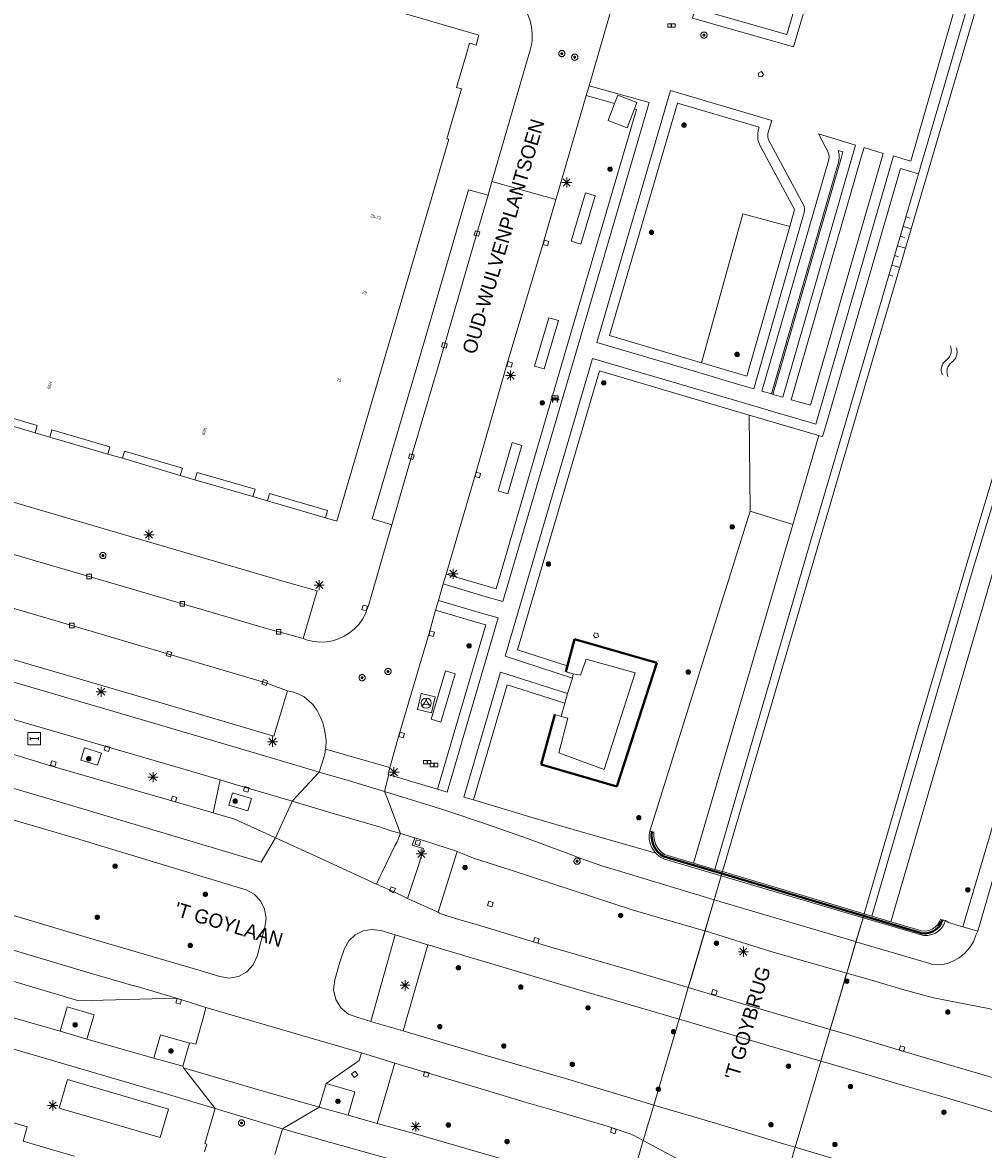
# Model space of a CAD drawing. Header units: metres. Extents: x 135779 to 137489, y 452643 to 455118.
# Tile 71 of 256: x 136767 to 136863, y 453081 to 453193. Entities that reach past the tile are written whole.
import ezdxf
from ezdxf.enums import TextEntityAlignment as Align

# ---------------------------------------------------------------- set-up
doc = ezdxf.new("R2010")
doc.units = ezdxf.units.M
doc.linetypes.add('DGN_Style_4', pattern=[89.853097, 44.898487, -22.449243, 0.056123, -22.449243])
for name, color, linetype, lineweight in [('KTop_BTD_Groenvoorziening', 62, 'Continuous', 13), ('KTop_BTD_Groenvoorziening_gras- en kruidachtigen', 62, 'Continuous', 13), ('KTop_KST_KAST', 40, 'Continuous', 13), ('KTop_NAR_Huisnummer (t)', 7, 'Continuous', 13), ('KTop_NAR_Huisnummer tijdelijk (t)', 7, 'Continuous', 13), ('KTop_OBD_Brug_dek', 11, 'Continuous', 13), ('KTop_ORL_Kunstwerk (t)', 7, 'Continuous', 13), ('KTop_ORL_Weg_Straatnaam (t)', 7, 'Continuous', 13), ('KTop_OTD_Open verharding', 15, 'Continuous', 13), ('KTop_PAL_Lichtmast', 40, 'Continuous', 13), ('KTop_PND_Grondvlaksituatie van BAG-pand [tachy]', 1, 'Continuous', 13), ('KTop_PUT_Brandkraan of -put', 1, 'Continuous', 13), ('KTop_PUT_Inspectie- of rioolput', 15, 'Continuous', 13), ('KTop_PUT_Kolk', 15, 'Continuous', 13), ('KTop_SHD_Hek (l)', 15, 'DGN_Style_4', 40), ('KTop_SHD_Kademuur', 16, 'Continuous', 13), ('KTop_SHD_Muur', 15, 'Continuous', 13), ('KTop_STM_Abri', 40, 'Continuous', 13), ('KTop_STM_Bank', 40, 'Continuous', 13), ('KTop_STM_Reclamezuil', 40, 'Continuous', 13), ('KTop_SYM_Taludsymbool', 7, 'Continuous', 13), ('KTop_SYM_Water', 150, 'Continuous', 0), ('KTop_VGO_Boom', 92, 'Continuous', 13), ('KTop_WGD_Fietspad', 40, 'Continuous', 13), ('KTop_WGD_Rijbaan_Lokale weg', 251, 'Continuous', 13), ('KTop_WGD_Rijbaan_Lokale weg_verkeersdrempel', 40, 'Continuous', 13), ('KTop_WGD_Voetpad', 251, 'Continuous', 13), ('KTop_WGD_Voetpad_bushalte', 251, 'Continuous', 13), ('KTop_WTD_Waterloop', 150, 'Continuous', 13)]:
    doc.layers.add(name, color=color, linetype=linetype, lineweight=lineweight)
doc.styles.add('Style-ROVU', font='ROVU.shx')
doc.styles.add('Style-ROVUCURSIEF', font='ROVUCURSIEF.shx')

# ---------------------------------------------------------------- blocks, each defined once
blk = doc.blocks.new('KST_KAST')
at = {"layer": 'KTop_KST_KAST', "flags": 128}
blk.add_lwpolyline([(-0.37, 0.17), (0.37, 0.17), (0.37, -0.17), (-0.37, -0.17), (-0.37, 0.17)], close=True, dxfattribs=at)
blk.add_lwpolyline([(0.05, 0.15), (-0.05, 0), (0.05, 0), (-0.05, -0.15)], dxfattribs=at)
blk = doc.blocks.new('PAL_Lichtmast')
at = {"layer": 'KTop_PAL_Lichtmast'}
for p, q in [((-0.35, -0.35), (0.35, 0.35)), ((0.35, -0.35), (-0.35, 0.35)), ((0, -0.5), (0, 0.5)), ((-0.5, 0), (0.5, 0))]:
    blk.add_line(p, q, dxfattribs=at)
blk = doc.blocks.new('PUT_Kolk')
at = {"layer": 'KTop_PUT_Kolk', "flags": 128}
blk.add_lwpolyline([(0.22, -0.23), (0.22, 0.22), (-0.23, 0.22), (-0.23, -0.23), (0.22, -0.23)], dxfattribs=at)
blk = doc.blocks.new('PUT_Brandkraan_of_-put')
at = {"layer": 'KTop_PUT_Brandkraan of -put'}
for p, q in [((-0.25, 0.03), (0, 0.25)), ((-0.16, -0.25), (-0.25, 0.03)), ((0, 0.25), (0.25, 0.03)), ((0.25, 0.03), (0.16, -0.25)), ((0.16, -0.25), (-0.16, -0.25))]:
    blk.add_line(p, q, dxfattribs=at)
blk = doc.blocks.new('PUT_Inspectie-_of_rioolput')
at = {"layer": 'KTop_PUT_Inspectie- of rioolput', "flags": 128}
for points in [[(0.31, 0), (0.31, 0.03), (0.3, 0.06), (0.29, 0.1), (0.28, 0.13), (0.27, 0.15), (0.25, 0.18), (0.23, 0.21), (0.21, 0.23), (0.18, 0.25), (0.15, 0.27), (0.13, 0.28), (0.1, 0.29), (0.06, 0.3), (0.03, 0.31), (0, 0.31), (-0.03, 0.31), (-0.06, 0.3), (-0.1, 0.29), (-0.13, 0.28), (-0.16, 0.27), (-0.18, 0.25), (-0.21, 0.23), (-0.23, 0.21), (-0.25, 0.18), (-0.27, 0.15), (-0.28, 0.13), (-0.29, 0.1), (-0.3, 0.06), (-0.31, 0.03), (-0.31, 0), (-0.31, -0.03), (-0.3, -0.06), (-0.29, -0.1), (-0.28, -0.13), (-0.27, -0.16), (-0.25, -0.18), (-0.23, -0.21), (-0.21, -0.23), (-0.18, -0.25), (-0.15, -0.27), (-0.13, -0.28), (-0.1, -0.29), (-0.06, -0.3), (-0.03, -0.31), (0, -0.31), (0.03, -0.31), (0.06, -0.3), (0.1, -0.29), (0.13, -0.28), (0.15, -0.27), (0.18, -0.25), (0.21, -0.23), (0.23, -0.21), (0.25, -0.18), (0.27, -0.15), (0.28, -0.13), (0.29, -0.1), (0.3, -0.06), (0.31, -0.03), (0.31, 0)], [(0.1, 0), (0.09, 0.01), (0.09, 0.02), (0.09, 0.03), (0.09, 0.04), (0.08, 0.05), (0.08, 0.06), (0.07, 0.06), (0.06, 0.07), (0.06, 0.08), (0.05, 0.08), (0.04, 0.09), (0.03, 0.09), (0.02, 0.09), (0.01, 0.09), (0, 0.09), (-0.01, 0.09), (-0.02, 0.09), (-0.03, 0.09), (-0.04, 0.09), (-0.05, 0.08), (-0.06, 0.08), (-0.06, 0.07), (-0.07, 0.06), (-0.08, 0.06), (-0.08, 0.05), (-0.09, 0.04), (-0.09, 0.03), (-0.09, 0.02), (-0.09, 0.01), (-0.09, 0), (-0.09, -0.01), (-0.09, -0.02), (-0.09, -0.03), (-0.09, -0.04), (-0.08, -0.05), (-0.08, -0.06), (-0.07, -0.06), (-0.06, -0.07), (-0.06, -0.08), (-0.05, -0.08), (-0.04, -0.09), (-0.03, -0.09), (-0.02, -0.09), (-0.01, -0.09), (0, -0.09), (0.01, -0.09), (0.02, -0.09), (0.03, -0.09), (0.04, -0.09), (0.05, -0.08), (0.06, -0.08), (0.06, -0.07), (0.07, -0.06), (0.08, -0.06), (0.08, -0.05), (0.09, -0.04), (0.09, -0.03), (0.09, -0.02), (0.09, -0.01), (0.1, 0)], [(0.04, 0), (0.03, 0), (0.03, 0.01), (0.03, 0.01), (0.03, 0.01), (0.03, 0.02), (0.03, 0.02), (0.03, 0.02), (0.02, 0.03), (0.02, 0.03), (0.02, 0.03), (0.01, 0.03), (0.01, 0.03), (0.01, 0.03), (0, 0.03), (0, 0.03), (0, 0.03), (-0.01, 0.03), (-0.01, 0.03), (-0.01, 0.03), (-0.02, 0.03), (-0.02, 0.03), (-0.02, 0.03), (-0.03, 0.02), (-0.03, 0.02), (-0.03, 0.02), (-0.03, 0.01), (-0.03, 0.01), (-0.03, 0.01), (-0.03, 0), (-0.03, 0), (-0.03, 0), (-0.03, -0.01), (-0.03, -0.01), (-0.03, -0.01), (-0.03, -0.02), (-0.03, -0.02), (-0.03, -0.02), (-0.02, -0.03), (-0.02, -0.03), (-0.02, -0.03), (-0.01, -0.03), (-0.01, -0.03), (-0.01, -0.03), (0, -0.03), (0, -0.03), (0, -0.03), (0.01, -0.03), (0.01, -0.03), (0.01, -0.03), (0.02, -0.03), (0.02, -0.03), (0.02, -0.03), (0.03, -0.02), (0.03, -0.02), (0.03, -0.02), (0.03, -0.01), (0.03, -0.01), (0.03, -0.01), (0.03, 0), (0.04, 0)], [(0.01, 0.02), (0.01, 0.02), (0.01, 0.02), (0, 0.02), (0, 0.02), (0, 0.02), (0, 0.02), (-0.01, 0.02), (-0.01, 0.02), (-0.01, 0.02), (-0.01, 0.02), (-0.01, 0.02), (-0.02, 0.02), (-0.02, 0.01), (-0.02, 0.01), (-0.02, 0.01), (-0.02, 0.01), (-0.02, 0.01), (-0.02, 0), (-0.02, 0), (-0.02, 0), (-0.02, 0), (-0.02, -0.01), (-0.02, -0.01), (-0.02, -0.01), (-0.02, -0.01), (-0.02, -0.01), (-0.02, -0.02), (-0.01, -0.02), (-0.01, -0.02), (-0.01, -0.02), (-0.01, -0.02), (-0.01, -0.02), (0, -0.02), (0, -0.02), (0, -0.02), (0, -0.02), (0.01, -0.02), (0.01, -0.02), (0.01, -0.02), (0.01, -0.02), (0.01, -0.02), (0.02, -0.02), (0.02, -0.01), (0.02, -0.01), (0.02, -0.01), (0.02, -0.01), (0.02, -0.01), (0.02, 0), (0.02, 0), (0.02, 0), (0.02, 0), (0.02, 0.01), (0.02, 0.01), (0.02, 0.01), (0.02, 0.01), (0.02, 0.01), (0.02, 0.02), (0.01, 0.02), (0.01, 0.02), (0.01, 0.02)]]:
    blk.add_lwpolyline(points, dxfattribs=at)
blk = doc.blocks.new('STM_Abri')
at = {"layer": 'KTop_STM_Abri', "flags": 128}
for points in [[(0.625, -0.625), (0.625, 0.625), (-0.625, 0.625), (-0.625, -0.625), (0.625, -0.625)], [(-0.4165, -0.1565), (-0.4165, 0.1565)], [(-0.4165, 0), (0.4165, 0)], [(0.4165, -0.1565), (0.4165, 0.1565)]]:
    blk.add_lwpolyline(points, dxfattribs=at)
blk = doc.blocks.new('STM_Reclamezuil')
at = {"layer": 'KTop_STM_Reclamezuil'}
blk.add_circle((0, 0), 0.5, dxfattribs=at)
for centre, radius, start, end in [((-0.98, 0.57), 0.984, 303.8961, 356.038), ((0.98, 0.57), 0.982, 183.9307, 236.2452), ((0, -1.15), 0.999, 64.2764, 115.7204)]:
    blk.add_arc(centre, radius, start, end, dxfattribs=at)
blk = doc.blocks.new('STM_Bank')
at = {"layer": 'KTop_STM_Bank'}
for p, q in [((-0.42, -0.09), (-0.3, 0.02)), ((-0.3, 0.31), (0.3, 0.31)), ((-0.3, 0.14), (-0.3, 0.31)), ((-0.2, 0.14), (-0.3, 0.14)), ((-0.3, 0.02), (-0.2, 0.02)), ((-0.2, 0.02), (-0.2, 0.14)), ((0.16, 0.14), (-0.15, 0.14)), ((-0.15, 0.14), (-0.15, 0.02)), ((-0.15, 0.02), (0.16, 0.02)), ((0.16, 0.02), (0.16, 0.14)), ((0.3, 0.14), (0.2, 0.14)), ((0.2, 0.14), (0.2, 0.02)), ((0.2, 0.02), (0.3, 0.02)), ((0.3, 0.31), (0.3, 0.14)), ((0.3, 0.02), (0.42, -0.09)), ((-0.26, -0.09), (-0.42, -0.09)), ((-0.26, -0.31), (-0.26, -0.09)), ((-0.21, -0.31), (-0.26, -0.31)), ((0.22, -0.09), (-0.21, -0.09)), ((-0.21, -0.09), (-0.21, -0.31)), ((0.22, -0.31), (0.22, -0.09)), ((0.26, -0.31), (0.22, -0.31)), ((0.42, -0.09), (0.26, -0.09)), ((0.26, -0.09), (0.26, -0.31))]:
    blk.add_line(p, q, dxfattribs=at)
blk = doc.blocks.new('VGO_Boom')
at = {"layer": 'KTop_VGO_Boom', "flags": 128}
for points in [[(0.21, 0), (0.21, 0.02), (0.21, 0.04), (0.2, 0.07), (0.2, 0.09), (0.19, 0.11), (0.17, 0.13), (0.16, 0.14), (0.14, 0.16), (0.13, 0.17), (0.11, 0.19), (0.09, 0.2), (0.07, 0.2), (0.04, 0.21), (0.02, 0.21), (0, 0.21), (-0.02, 0.21), (-0.05, 0.21), (-0.07, 0.2), (-0.09, 0.2), (-0.11, 0.19), (-0.13, 0.17), (-0.14, 0.16), (-0.16, 0.14), (-0.17, 0.13), (-0.19, 0.11), (-0.2, 0.09), (-0.2, 0.07), (-0.21, 0.04), (-0.21, 0.02), (-0.22, 0), (-0.21, -0.02), (-0.21, -0.05), (-0.2, -0.07), (-0.2, -0.09), (-0.19, -0.11), (-0.17, -0.13), (-0.16, -0.14), (-0.14, -0.16), (-0.13, -0.17), (-0.11, -0.19), (-0.09, -0.2), (-0.07, -0.2), (-0.05, -0.21), (-0.02, -0.21), (0, -0.22), (0.02, -0.21), (0.04, -0.21), (0.07, -0.2), (0.09, -0.2), (0.11, -0.19), (0.13, -0.17), (0.14, -0.16), (0.16, -0.14), (0.17, -0.13), (0.19, -0.11), (0.2, -0.09), (0.2, -0.07), (0.21, -0.05), (0.21, -0.02), (0.21, 0)], [(0.15, 0), (0.15, 0.02), (0.15, 0.03), (0.15, 0.05), (0.14, 0.06), (0.13, 0.08), (0.13, 0.09), (0.12, 0.1), (0.1, 0.12), (0.09, 0.13), (0.08, 0.13), (0.06, 0.14), (0.05, 0.15), (0.03, 0.15), (0.02, 0.15), (0, 0.15), (-0.02, 0.15), (-0.03, 0.15), (-0.05, 0.15), (-0.06, 0.14), (-0.08, 0.13), (-0.09, 0.13), (-0.1, 0.12), (-0.12, 0.1), (-0.13, 0.09), (-0.13, 0.08), (-0.14, 0.06), (-0.15, 0.05), (-0.15, 0.03), (-0.15, 0.02), (-0.16, 0), (-0.15, -0.02), (-0.15, -0.03), (-0.15, -0.05), (-0.14, -0.06), (-0.13, -0.08), (-0.13, -0.09), (-0.12, -0.1), (-0.1, -0.12), (-0.09, -0.13), (-0.08, -0.13), (-0.06, -0.14), (-0.05, -0.15), (-0.03, -0.15), (-0.02, -0.15), (0, -0.16), (0.02, -0.15), (0.03, -0.15), (0.05, -0.15), (0.06, -0.14), (0.08, -0.13), (0.09, -0.13), (0.1, -0.12), (0.12, -0.1), (0.13, -0.09), (0.13, -0.08), (0.14, -0.06), (0.15, -0.05), (0.15, -0.03), (0.15, -0.02), (0.15, 0)], [(0.1, 0), (0.09, 0.01), (0.09, 0.02), (0.09, 0.03), (0.09, 0.04), (0.08, 0.05), (0.08, 0.06), (0.07, 0.06), (0.06, 0.07), (0.06, 0.08), (0.05, 0.08), (0.04, 0.09), (0.03, 0.09), (0.02, 0.09), (0.01, 0.09), (0, 0.09), (-0.01, 0.09), (-0.02, 0.09), (-0.03, 0.09), (-0.04, 0.09), (-0.05, 0.08), (-0.06, 0.08), (-0.06, 0.07), (-0.07, 0.06), (-0.08, 0.06), (-0.08, 0.05), (-0.09, 0.04), (-0.09, 0.03), (-0.09, 0.02), (-0.09, 0.01), (-0.1, 0), (-0.09, -0.01), (-0.09, -0.02), (-0.09, -0.03), (-0.09, -0.04), (-0.08, -0.05), (-0.08, -0.06), (-0.07, -0.06), (-0.06, -0.07), (-0.06, -0.08), (-0.05, -0.08), (-0.04, -0.09), (-0.03, -0.09), (-0.02, -0.09), (-0.01, -0.09), (0, -0.1), (0.01, -0.09), (0.02, -0.09), (0.03, -0.09), (0.04, -0.09), (0.05, -0.08), (0.06, -0.08), (0.06, -0.07), (0.07, -0.06), (0.08, -0.06), (0.08, -0.05), (0.09, -0.04), (0.09, -0.03), (0.09, -0.02), (0.09, -0.01), (0.1, 0)], [(0.04, 0), (0.03, 0), (0.03, 0.01), (0.03, 0.01), (0.03, 0.01), (0.03, 0.02), (0.03, 0.02), (0.03, 0.02), (0.02, 0.03), (0.02, 0.03), (0.02, 0.03), (0.01, 0.03), (0.01, 0.03), (0.01, 0.03), (0, 0.03), (0, 0.03), (0, 0.03), (-0.01, 0.03), (-0.01, 0.03), (-0.01, 0.03), (-0.02, 0.03), (-0.02, 0.03), (-0.02, 0.03), (-0.03, 0.02), (-0.03, 0.02), (-0.03, 0.02), (-0.03, 0.01), (-0.03, 0.01), (-0.03, 0.01), (-0.04, 0), (-0.04, 0), (-0.04, 0), (-0.03, -0.01), (-0.03, -0.01), (-0.03, -0.01), (-0.03, -0.02), (-0.03, -0.02), (-0.03, -0.02), (-0.02, -0.03), (-0.02, -0.03), (-0.02, -0.03), (-0.01, -0.03), (-0.01, -0.03), (-0.01, -0.03), (0, -0.04), (0, -0.04), (0, -0.04), (0.01, -0.03), (0.01, -0.03), (0.01, -0.03), (0.02, -0.03), (0.02, -0.03), (0.02, -0.03), (0.03, -0.02), (0.03, -0.02), (0.03, -0.02), (0.03, -0.01), (0.03, -0.01), (0.03, -0.01), (0.03, 0), (0.04, 0)]]:
    blk.add_lwpolyline(points, dxfattribs=at)
blk = doc.blocks.new('SYM_Water')
at = {"layer": 'KTop_SYM_Water', "flags": 128}
for points in [[(-1.5, 0.28), (-1.39, 0.36), (-1.28, 0.42), (-1.16, 0.47), (-1.03, 0.5), (-0.91, 0.53), (-0.78, 0.54), (-0.65, 0.53), (-0.52, 0.52), (-0.39, 0.48), (-0.27, 0.44), (-0.15, 0.38), (-0.04, 0.32), (-0.01, 0.29)], [(-0.01, 0.29), (0.09, 0.22), (0.19, 0.16), (0.31, 0.11), (0.42, 0.07), (0.54, 0.05), (0.66, 0.03), (0.79, 0.03), (0.91, 0.05), (1.03, 0.07), (1.15, 0.11), (1.26, 0.16), (1.37, 0.22), (1.47, 0.29), (1.49, 0.32)], [(-1.49, -0.32), (-1.39, -0.24), (-1.27, -0.18), (-1.15, -0.13), (-1.03, -0.1), (-0.9, -0.07), (-0.77, -0.06), (-0.64, -0.07), (-0.51, -0.09), (-0.39, -0.12), (-0.26, -0.16), (-0.15, -0.22), (-0.04, -0.28), (-0.01, -0.31)], [(-0.01, -0.31), (0.09, -0.38), (0.2, -0.44), (0.31, -0.49), (0.43, -0.53), (0.55, -0.55), (0.67, -0.57), (0.79, -0.57), (0.92, -0.55), (1.04, -0.53), (1.15, -0.49), (1.27, -0.44), (1.37, -0.38), (1.47, -0.31), (1.5, -0.28)]]:
    blk.add_lwpolyline(points, dxfattribs=at)

msp = doc.modelspace()

# ---------------------------------------------------------------- linework, layer by layer
at = {"layer": 'KTop_BTD_Groenvoorziening', "flags": 128}
for points in [[(136849.72, 453213.92), (136846.07, 453201.33), (136843.19, 453191.57), (136835.07, 453193.87), (136837.98, 453203.74), (136845.82, 453230.66), (136852.48, 453253.39)], [(136856.26, 453177.76), (136861.86, 453196.86), (136862.14, 453197.82)], [(136823.31, 453185.52), (136826.12, 453184.74)], [(136834.75, 453159.02), (136825.61, 453161.72), (136832.36, 453184.76), (136840.47, 453182.39), (136840.37, 453182.07), (136840.31, 453181.72), (136840.31, 453181.42), (136840.34, 453181.16), (136840.42, 453180.88), (136840.5, 453180.66), (136843.96, 453174.21), (136843.49, 453172.55)], [(136828.08, 453184.19), (136828.3, 453184.13), (136821.3, 453160.27), (136814.38, 453136.62), (136809.41, 453138.07)], [(136841.83, 453155.89), (136848.62, 453179.41), (136848.77, 453179.94), (136848.63, 453179.98), (136848.32, 453180.07), (136848.34, 453179.95), (136848.39, 453179.66), (136848.39, 453179.39), (136848.36, 453179.09), (136848.33, 453178.92), (136841.68, 453155.94)], [(136846.39, 453151.81), (136846.55, 453151.77), (136846.74, 453151.71), (136847.03, 453152.67), (136854.47, 453178.29), (136856.26, 453177.76)], [(136824.18, 453175.59), (136823.22, 453175.87), (136821.81, 453171.07), (136822.77, 453170.79), (136824.18, 453175.59)], [(136843.49, 453172.55), (136839.24, 453157.69), (136834.77, 453159.01), (136834.75, 453159.02)], [(136820.55, 453163.22), (136819.6, 453163.5), (136818.19, 453158.7), (136819.15, 453158.42), (136820.55, 453163.22)], [(136821.43, 453128.99), (136816.5, 453130.58), (136824.61, 453158.23), (136839.48, 453153.85)], [(136839.48, 453153.85), (136844.79, 453152.29), (136845.79, 453151.99), (136846.39, 453151.81)], [(136816.93, 453150.84), (136815.97, 453151.13), (136814.57, 453146.33), (136815.53, 453146.05), (136816.93, 453150.84)], [(136873.98, 453148.06), (136860.66, 453103.12)], [(136808.37, 453134.5), (136812.63, 453133.26), (136813.34, 453133.06), (136808.56, 453116.75)], [(136820.82, 453123.98), (136820.2, 453124.15), (136818.83, 453119.21), (136826.33, 453117.01), (136830.3, 453129.28), (136822.15, 453131.63), (136821.43, 453128.99)], [(136822, 453128.21), (136822.01, 453128.21), (136822.75, 453128.05), (136823.31, 453129.66), (136828.15, 453128.28), (136825.07, 453118.72), (136820.59, 453120.36), (136821.47, 453123.81), (136820.82, 453123.98)], [(136822, 453128.21), (136821.27, 453128.38), (136821.43, 453128.99)], [(136810.3, 453128.21), (136809.34, 453128.49), (136807.94, 453123.69), (136808.9, 453123.41), (136810.3, 453128.21)], [(136821.93, 453127.77), (136822, 453128.21)], [(136812.14, 453115.69), (136815.47, 453127.11), (136821.19, 453125.3)], [(136821.19, 453125.3), (136821.45, 453126.25)], [(136833.43, 453097.09), (136834.05, 453099.2), (136835.09, 453102.71)], [(136849.14, 453098.52), (136847.26, 453099.06), (136841.62, 453100.67), (136835.09, 453102.71), (136833.74, 453098.14)], [(136849.14, 453098.52), (136848.12, 453095.07), (136847.49, 453092.95)], [(136848.38, 453095.95), (136849.14, 453098.52), (136849.14, 453098.52)], [(136849.14, 453098.52), (136849.14, 453098.52)], [(136849.14, 453098.52), (136849.14, 453098.52)], [(136833.74, 453098.14), (136833.43, 453097.09)], [(136847.49, 453092.95), (136848.38, 453095.95)], [(136832.51, 453093.96), (136830, 453085.45)], [(136830, 453085.45), (136832.51, 453093.96)], [(136844.04, 453081.27), (136846.57, 453089.81)], [(136846.57, 453089.81), (136844.04, 453081.27)], [(136830, 453085.45), (136836.13, 453083.64), (136842.88, 453081.61), (136844.04, 453081.27)], [(136828.96, 453081.93), (136827.32, 453076.36)], [(136827.32, 453076.36), (136828.96, 453081.93)], [(136842.2, 453075.02), (136842.13, 453075.05), (136841.78, 453075.17), (136841.49, 453075.31), (136839.05, 453076.58), (136833.15, 453079.69), (136829.81, 453081.47), (136828.96, 453081.93)]]:
    msp.add_lwpolyline(points, dxfattribs=at)
at = {"layer": 'KTop_BTD_Groenvoorziening_gras- en kruidachtigen', "flags": 128}
for points in [[(136836.06, 453108.81), (136845.86, 453142.34), (136846.05, 453142.97), (136851.27, 453160.72), (136856.26, 453177.76)], [(136834.75, 453159.02), (136838.83, 453173.79), (136843.49, 453172.55)], [(136839.48, 453153.85), (136839.58, 453144.31)], [(136843.8, 453142.99), (136846.39, 453151.81)], [(136865.3, 453150.5), (136861.59, 453138.31), (136851.62, 453104.18)], [(136867.07, 453150.01), (136853.53, 453103.61)], [(136839.58, 453144.31), (136829.62, 453112.59)], [(136839.58, 453144.31), (136843.8, 453142.99)], [(136833.95, 453109.44), (136843.8, 453142.99)], [(136820.82, 453123.98), (136821.19, 453125.3)]]:
    msp.add_lwpolyline(points, dxfattribs=at)
at = {"layer": 'KTop_OBD_Brug_dek', "flags": 128}
for points in [[(136836.82, 453108.59), (136835.01, 453102.45), (136834.05, 453099.2), (136833.74, 453098.14)], [(136849.14, 453098.52), (136849.94, 453101.22), (136850.76, 453104.02)], [(136848.38, 453095.95), (136849.07, 453098.28), (136849.14, 453098.52)], [(136833.74, 453098.14), (136833.43, 453097.09)], [(136833.43, 453097.09), (136832.51, 453093.96)], [(136846.57, 453089.81), (136848.12, 453095.07), (136848.38, 453095.95)], [(136830, 453085.45), (136828.96, 453081.93)], [(136842.2, 453075.02), (136844.04, 453081.27)]]:
    msp.add_lwpolyline(points, dxfattribs=at)
at = {"layer": 'KTop_OTD_Open verharding', "flags": 128}
msp.add_lwpolyline([(136808.32, 453125.91), (136807.97, 453124.34), (136806.56, 453124.66), (136806.92, 453126.23), (136808.32, 453125.91)], dxfattribs=at)
at = {"layer": 'KTop_PND_Grondvlaksituatie van BAG-pand [tachy]', "flags": 128}
for points in [[(136797.45, 453143.66), (136798.58, 453143.33), (136809.67, 453181.19), (136809.47, 453181.24), (136810.95, 453186.19), (136810.45, 453186.33), (136811.42, 453189.64), (136811.74, 453190.72), (136812.4, 453190.51), (136812.67, 453191.51), (136812.67, 453191.51), (136785.77, 453199.38)], [(136826.12, 453184.74), (136826.43, 453185.56), (136828.33, 453184.84), (136828.08, 453184.19)], [(136828.08, 453184.19), (136827.38, 453182.33), (136825.48, 453183.05), (136826.12, 453184.74)], [(136762.91, 453153.77), (136763.12, 453154.49), (136768.86, 453152.8), (136768.66, 453152.08)], [(136768.66, 453152.08), (136770.11, 453151.66)], [(136770.11, 453151.66), (136770.32, 453152.38), (136776.07, 453150.69), (136775.86, 453149.97)], [(136775.86, 453149.97), (136777.31, 453149.56)], [(136777.31, 453149.56), (136777.51, 453150.28), (136783.26, 453148.59), (136783.05, 453147.87)], [(136783.05, 453147.87), (136784.49, 453147.44)], [(136784.49, 453147.44), (136784.71, 453148.16), (136790.46, 453146.49), (136790.25, 453145.77)], [(136790.25, 453145.77), (136791.68, 453145.34)], [(136791.68, 453145.34), (136791.89, 453146.06), (136797.66, 453144.38), (136797.45, 453143.66)], [(136772.51, 453080.37), (136767.45, 453081.87), (136767.87, 453083.3), (136757.94, 453086.23), (136757.82, 453085.8), (136757.39, 453085.93)]]:
    msp.add_lwpolyline(points, dxfattribs=at)
at = {"layer": 'KTop_SHD_Hek (l)', "flags": 128}
for points in [[(136820.2, 453124.15), (136818.83, 453119.21), (136826.33, 453117.01), (136830.3, 453129.28), (136822.15, 453131.63), (136821.27, 453128.38)], [(136829.82, 453112.55), (136829.78, 453112.12), (136829.83, 453111.69), (136829.96, 453111.27), (136830.16, 453110.89), (136830.42, 453110.55), (136830.75, 453110.26), (136831, 453110.1)], [(136831, 453110.1), (136836.76, 453108.39)], [(136836.76, 453108.39), (136850.82, 453104.21)], [(136850.82, 453104.21), (136856.13, 453102.63)], [(136858.64, 453103.79), (136858.49, 453103.44), (136858.27, 453103.12), (136857.99, 453102.86), (136857.67, 453102.65), (136857.3, 453102.53), (136856.92, 453102.47), (136856.54, 453102.5), (136856.17, 453102.61), (136856.13, 453102.63)]]:
    msp.add_lwpolyline(points, dxfattribs=at)
at = {"layer": 'KTop_SHD_Kademuur', "flags": 128}
for points in [[(136830.21, 453110.42), (136830.04, 453110.6), (136829.81, 453110.97), (136829.65, 453111.37), (136829.56, 453111.8), (136829.56, 453112.23), (136829.62, 453112.59)], [(136829.62, 453112.59), (136829.81, 453112.55), (136830.01, 453112.5), (136830.01, 453112.09), (136830.07, 453111.67), (136830.22, 453111.26), (136830.44, 453110.89), (136830.72, 453110.57), (136831.06, 453110.3), (136833.95, 453109.44)], [(136830.21, 453110.42), (136830.33, 453110.28), (136830.68, 453110.03), (136831.07, 453109.83), (136836.7, 453108.17)], [(136833.95, 453109.44), (136836.06, 453108.81)], [(136836.82, 453108.59), (136836.06, 453108.81)], [(136836.7, 453108.17), (136836.76, 453108.39), (136836.82, 453108.59)], [(136850.87, 453104.4), (136850.82, 453104.21), (136850.76, 453104.02)], [(136850.76, 453104.02), (136856.11, 453102.44), (136856.39, 453102.34), (136856.79, 453102.26), (136857.19, 453102.26), (136857.58, 453102.35), (136857.95, 453102.5), (136858.28, 453102.73), (136858.56, 453103.02), (136858.78, 453103.36), (136858.93, 453103.74)], [(136851.62, 453104.18), (136850.87, 453104.4)], [(136851.62, 453104.18), (136853.53, 453103.61)], [(136853.53, 453103.61), (136856.22, 453102.81), (136856.57, 453102.71), (136856.93, 453102.69), (136857.29, 453102.75), (136857.63, 453102.88), (136857.93, 453103.09), (136858.17, 453103.36), (136858.36, 453103.67), (136858.43, 453103.85), (136858.93, 453103.74)]]:
    msp.add_lwpolyline(points, dxfattribs=at)
at = {"layer": 'KTop_SHD_Muur', "flags": 128}
for points in [[(136836.82, 453108.59), (136836.7, 453108.17), (136850.76, 453104.02)], [(136850.76, 453104.02), (136850.82, 453104.21), (136850.87, 453104.4), (136836.82, 453108.59)]]:
    msp.add_lwpolyline(points, dxfattribs=at)
at = {"layer": 'KTop_SYM_Taludsymbool', "flags": 128}
for points in [[(136855.42, 453173.38), (136855.01, 453173.5)], [(136855.54, 453172.3), (136854.73, 453172.54)], [(136854.86, 453171.46), (136854.45, 453171.58)], [(136854.97, 453170.38), (136854.17, 453170.62)], [(136854.29, 453169.54), (136853.89, 453169.66)], [(136853.73, 453167.62), (136853.33, 453167.74)], [(136854.41, 453168.46), (136853.61, 453168.7)]]:
    msp.add_lwpolyline(points, dxfattribs=at)
at = {"layer": 'KTop_WGD_Fietspad', "flags": 128}
for points in [[(136796.82, 453118.45), (136791.95, 453119.91), (136780.51, 453123.26), (136751.51, 453131.75), (136735.77, 453136.35), (136714.82, 453142.51)], [(136750.55, 453128.35), (136754.81, 453127.08), (136760.7, 453125.37), (136765.7, 453123.91), (136771.39, 453122.24), (136777.6, 453120.43), (136782.52, 453119), (136787, 453117.68)], [(136787, 453117.68), (136788.39, 453117.27), (136793.71, 453115.7), (136794.14, 453115.57)], [(136794.14, 453115.57), (136796.82, 453118.45)], [(136803.31, 453116.53), (136803.52, 453115.97), (136804.89, 453112.36)], [(136835.99, 453105.78), (136826.07, 453108.79), (136824.94, 453109.13), (136822.87, 453109.87), (136821.33, 453110.45), (136817.11, 453112.01), (136813.22, 453113.35), (136809.58, 453114.57), (136808.22, 453115.01), (136803.31, 453116.53)], [(136806.31, 453111.94), (136804.89, 453112.36)], [(136806.31, 453111.94), (136807.38, 453111.62), (136810.44, 453110.61), (136810.49, 453110.58)], [(136862.15, 453102.67), (136865.09, 453112.82)], [(136835.09, 453102.71), (136835.05, 453102.72), (136827.95, 453104.78), (136821.8, 453106.78), (136820.39, 453107.24), (136815.77, 453108.78), (136812.12, 453109.91), (136810.49, 453110.58)], [(136850.06, 453101.64), (136849.87, 453101.7), (136835.99, 453105.78)], [(136835.09, 453102.71), (136841.62, 453100.67), (136847.26, 453099.06), (136849.14, 453098.52)], [(136862.15, 453102.67), (136861.96, 453102.29), (136861.7, 453101.63), (136861.32, 453101.02), (136860.85, 453100.49), (136860.29, 453100.05), (136859.67, 453099.71), (136859.19, 453099.51), (136858.68, 453099.38), (136858.16, 453099.34), (136857.65, 453099.39), (136857.14, 453099.53), (136850.06, 453101.64)], [(136849.14, 453098.52), (136849.14, 453098.52), (136849.14, 453098.52)], [(136878.5, 453090.86), (136876.55, 453091.44), (136874.58, 453092), (136871.93, 453092.68), (136868.49, 453093.75), (136866.25, 453094.33), (136863.03, 453095.05), (136859.43, 453095.73), (136857.62, 453096.12), (136854.7, 453096.91), (136851.84, 453097.75), (136849.14, 453098.52)], [(136771.12, 453092.76), (136766.19, 453094.2)], [(136771.12, 453092.76), (136773.78, 453091.97)], [(136780.42, 453090.11), (136773.78, 453091.97)], [(136765.17, 453091.37), (136781.87, 453086.5), (136786.5, 453085.09)], [(136780.42, 453090.11), (136783.29, 453089.29)], [(136786.5, 453085.09), (136783.37, 453089.15)], [(136796.83, 453085.25), (136793.17, 453083.09)], [(136796.83, 453085.25), (136799.7, 453084.43)], [(136802.58, 453083.63), (136799.7, 453084.43)], [(136793.17, 453083.09), (136798.08, 453081.71), (136806.69, 453079.29), (136813.36, 453077.38), (136817.76, 453076.12), (136821.37, 453075.1), (136825.45, 453073.77), (136826.46, 453073.44)], [(136802.58, 453083.63), (136806.37, 453082.58), (136814.35, 453080.28), (136821.03, 453078.46), (136822.5, 453077.94), (136825.53, 453076.94), (136827.32, 453076.36)]]:
    msp.add_lwpolyline(points, dxfattribs=at)
at = {"layer": 'KTop_WGD_Rijbaan_Lokale weg', "flags": 128}
for points in [[(136813.96, 453177.01), (136813.57, 453175.65)], [(136820.3, 453175.21), (136813.96, 453177.01)], [(136804.03, 453142.97), (136805.98, 453149.73), (136809.24, 453160.76), (136812.47, 453171.84), (136813.57, 453175.65)], [(136820.3, 453175.21), (136819.06, 453170.97), (136815.47, 453158.95), (136812.31, 453147.98), (136809.41, 453138.07)], [(136755.49, 453143.28), (136764.13, 453140.73), (136774.01, 453137.84), (136783.25, 453135.14), (136791.82, 453132.63), (136792.81, 453132.37), (136795.23, 453131.7)], [(136804.03, 453142.97), (136803.71, 453141.85), (136801.97, 453135.85), (136801.73, 453135.07), (136801.53, 453134.44), (136801.41, 453134.15), (136801.11, 453133.6), (136800.74, 453133.1), (136800.31, 453132.65), (136799.83, 453132.25), (136799.3, 453131.92), (136798.73, 453131.67), (136798.14, 453131.48), (136797.52, 453131.38), (136796.9, 453131.35), (136796.28, 453131.4), (136795.67, 453131.54), (136795.23, 453131.7)], [(136793.67, 453126.52), (136791.42, 453127.34), (136781.92, 453130.16), (136772.3, 453133), (136762.71, 453135.79), (136754.01, 453138.35)], [(136809.41, 453138.07), (136809.13, 453137.12)], [(136808.65, 453135.46), (136809.13, 453137.12)], [(136808.65, 453135.46), (136808.37, 453134.5)], [(136808.37, 453134.5), (136807.72, 453132.24), (136804.75, 453122.19), (136803.84, 453118.9)], [(136793.67, 453126.52), (136794.16, 453126.41), (136794.28, 453126.37), (136794.81, 453126.17), (136795.32, 453125.9), (136795.77, 453125.56), (136796.18, 453125.15), (136796.53, 453124.7), (136796.62, 453124.55), (136796.93, 453123.96), (136797.18, 453123.33), (136797.34, 453122.67), (136797.46, 453122.04), (136797.5, 453121.54), (136797.5, 453121.28), (136797.49, 453121.1), (136797.47, 453120.92), (136797.45, 453120.74)], [(136792.49, 453111.93), (136791.08, 453109.54), (136787.19, 453110.68), (136779.57, 453112.97), (136770.03, 453115.81), (136766.2, 453116.94), (136758.55, 453119.24), (136752.79, 453120.93), (136748.83, 453122.26)], [(136797.45, 453120.74), (136803.84, 453118.9)], [(136745.5, 453110.5), (136753.45, 453108.1), (136764.03, 453104.95), (136774.62, 453101.84), (136785.11, 453098.74), (136786.97, 453098.18), (136787.9, 453098.03), (136788.83, 453098.2), (136789.65, 453098.65), (136790.29, 453099.34), (136790.68, 453100.2), (136791.05, 453101.62), (136791.44, 453103.09), (136791.56, 453103.99), (136791.4, 453104.88), (136790.99, 453105.69), (136790.37, 453106.35), (136789.58, 453106.79), (136781.16, 453109.34), (136772.64, 453111.9), (136763.94, 453114.44), (136757.97, 453116.19), (136753.09, 453117.63), (136747.95, 453119.16)], [(136792.49, 453111.93), (136796.56, 453110.09), (136802.51, 453107.34)], [(136744.61, 453107.34), (136745.72, 453107.01), (136757.73, 453103.42), (136773.46, 453098.71), (136778.44, 453097.28), (136778.53, 453097.25), (136782.67, 453096.04)], [(136802.51, 453107.34), (136804.45, 453106.47), (136805.58, 453105.93)], [(136805.58, 453105.93), (136805.8, 453105.82), (136807.79, 453104.93), (136808.61, 453104.56)], [(136808.61, 453104.56), (136808.77, 453104.48), (136809.38, 453104.25), (136810.77, 453103.82), (136812.75, 453103.25), (136819.48, 453101.2), (136828.14, 453098.68), (136833.43, 453097.09)], [(136804.36, 453102.32), (136802.92, 453102.76), (136802.05, 453102.86), (136801.19, 453102.71), (136800.4, 453102.32), (136799.76, 453101.72), (136799.32, 453100.96), (136798.88, 453099.6), (136798.36, 453097.86), (136798.25, 453096.88), (136798.46, 453095.92), (136798.97, 453095.09), (136799.73, 453094.46), (136800.66, 453094.12), (136801.95, 453093.73)], [(136807.59, 453101.34), (136804.37, 453102.31), (136804.36, 453102.32)], [(136832.51, 453093.96), (136828.46, 453095.14), (136821.46, 453097.21), (136814.85, 453099.17), (136811.04, 453100.32), (136807.62, 453101.34), (136807.59, 453101.34)], [(136833.43, 453097.09), (136832.51, 453093.96)], [(136833.43, 453097.09), (136832.96, 453095.49), (136832.51, 453093.96)], [(136833.43, 453097.09), (136838.7, 453095.51), (136847.49, 453092.95)], [(136833.43, 453097.09), (136833.43, 453097.09)], [(136782.67, 453096.04), (136785.58, 453095.13)], [(136801.02, 453090.61), (136785.58, 453095.13)], [(136846.57, 453089.81), (136842.89, 453090.88), (136838.78, 453092.11), (136833.23, 453093.75), (136832.51, 453093.96)], [(136801.95, 453093.73), (136802.38, 453093.61), (136805.16, 453092.8)], [(136846.57, 453089.81), (136847.49, 453092.95)], [(136846.57, 453089.81), (136847.49, 453092.95)], [(136847.49, 453092.95), (136848.75, 453092.59), (136856.17, 453090.37), (136866.39, 453087.36), (136872.43, 453085.58), (136875.77, 453084.66), (136876.2, 453084.55)], [(136805.16, 453092.8), (136805.79, 453092.62), (136809.59, 453091.5), (136813.47, 453090.33), (136821.25, 453088.08), (136828.39, 453085.93), (136830, 453085.45)], [(136804.31, 453089.6), (136801.02, 453090.61)], [(136828.96, 453081.93), (136827.96, 453082.47), (136827.66, 453082.61), (136827.28, 453082.74), (136825.39, 453083.34), (136820.25, 453084.86), (136817.26, 453085.74), (136813.21, 453086.95), (136804.74, 453089.46), (136804.31, 453089.6)], [(136875.07, 453081.42), (136870.73, 453082.67), (136865.46, 453084.23), (136861.8, 453085.33), (136858.26, 453086.38), (136854.55, 453087.45), (136851.24, 453088.43), (136847.08, 453089.66), (136846.57, 453089.81)], [(136844.04, 453081.27), (136842.88, 453081.61), (136836.13, 453083.64), (136830, 453085.45)], [(136828.96, 453081.93), (136829.81, 453081.47), (136833.15, 453079.69), (136839.05, 453076.58), (136841.49, 453075.31), (136841.78, 453075.17), (136842.13, 453075.05), (136842.2, 453075.02)], [(136844.04, 453081.27), (136849.23, 453079.73), (136857.98, 453077.16), (136865.07, 453075.08), (136872.02, 453073.03)]]:
    msp.add_lwpolyline(points, dxfattribs=at)
at = {"layer": 'KTop_WGD_Rijbaan_Lokale weg_verkeersdrempel', "flags": 128}
for points in [[(136811.43, 453197.47), (136812.82, 453197.05), (136813.43, 453196.84), (136814.14, 453196.57), (136814.31, 453196.5), (136814.82, 453196.3), (136815.4, 453195.99), (136815.93, 453195.61), (136816.42, 453195.17), (136816.85, 453194.68), (136817.22, 453194.13), (136817.51, 453193.55), (136817.74, 453192.93), (136817.88, 453192.29), (136817.95, 453191.64), (136817.94, 453190.98), (136817.86, 453190.37), (136814.66, 453179.48), (136813.96, 453177.01)], [(136823.59, 453186.48), (136825.53, 453193.11), (136826.2, 453195.41)], [(136823.59, 453186.48), (136823.31, 453185.52)], [(136823.31, 453185.52), (136820.53, 453175.99), (136820.3, 453175.21)], [(136797.45, 453120.74), (136797.43, 453120.58), (136797.4, 453120.43), (136797.37, 453120.28), (136797.34, 453120.13), (136797.3, 453119.99), (136796.82, 453118.45)], [(136803.84, 453118.9), (136803.66, 453118.21)], [(136796.82, 453118.45), (136799.92, 453117.54), (136803.31, 453116.53)], [(136803.31, 453116.53), (136803.71, 453118.09), (136803.66, 453118.21)], [(136794.14, 453115.57), (136794.1, 453115.47), (136792.49, 453111.93)], [(136804.89, 453112.36), (136803.85, 453112.68), (136802.97, 453112.96), (136802.89, 453112.98), (136798.44, 453114.27), (136794.14, 453115.57)], [(136804.89, 453112.36), (136804.86, 453112.3), (136804.54, 453111.55), (136804.37, 453111.2), (136803.07, 453108.53), (136802.84, 453108.06), (136802.51, 453107.34)], [(136785.58, 453095.13), (136785.42, 453094.43), (136784.6, 453091.5), (136784.14, 453091.62), (136783.96, 453091.59)], [(136783.29, 453089.29), (136783.96, 453091.59)], [(136797.5, 453087.58), (136800.8, 453089.86), (136801.02, 453090.61)], [(136783.37, 453089.15), (136783.29, 453089.29)], [(136783.37, 453089.15), (136790.7, 453087), (136796.83, 453085.25)], [(136797.5, 453087.58), (136796.83, 453085.25)], [(136786.5, 453085.09), (136785.49, 453081.63), (136785.69, 453081.58), (136785.44, 453080.82)], [(136793.17, 453083.09), (136786.5, 453085.09)], [(136792.41, 453080.54), (136793.17, 453083.09)]]:
    msp.add_lwpolyline(points, dxfattribs=at)
at = {"layer": 'KTop_WGD_Voetpad', "flags": 128}
for points in [[(136853.82, 453224.5), (136855.27, 453229.49), (136855.42, 453229.7), (136855.61, 453229.85), (136861.74, 453233.7), (136861.95, 453233.89), (136862.1, 453234.13), (136869.64, 453259.82), (136854.62, 453264.26), (136844.86, 453230.94), (136837.02, 453204.02), (136837.02, 453204), (136833.83, 453193.19), (136843.87, 453190.34), (136847.03, 453201.06), (136850.69, 453213.67)], [(136860.72, 453197.19), (136855.49, 453179.03), (136854.62, 453179.29), (136853.79, 453179.53), (136846.07, 453152.95), (136845.08, 453153.25), (136843.18, 453153.81), (136842.33, 453154.05), (136840.26, 453154.66), (136839.47, 453154.9), (136823.94, 453159.47), (136815.27, 453129.93), (136821.93, 453127.77)], [(136809.13, 453137.12), (136813.16, 453135.91), (136815.05, 453135.35), (136822.26, 453159.98), (136829.55, 453184.82), (136823.59, 453186.48)], [(136844.92, 453173.94), (136844.96, 453174.22), (136844.91, 453174.57), (136841.38, 453181.13), (136841.31, 453181.41), (136841.31, 453181.71), (136841.32, 453181.77), (136841.73, 453183.06), (136831.68, 453186.01), (136824.37, 453161.04), (136834.48, 453158.06), (136838.88, 453156.75), (136839.92, 453156.45), (136844.92, 453173.94)], [(136841.83, 453155.89), (136842.79, 453155.61), (136850, 453180.61), (136846.34, 453181.72), (136847.01, 453180.47), (136847.27, 453179.98), (136847.35, 453179.79), (136847.4, 453179.49), (136847.37, 453179.19), (136840.72, 453156.22), (136841.68, 453155.94)], [(136852.49, 453178.84), (136852.76, 453179.79), (136850.87, 453180.37), (136850.59, 453179.41), (136843.64, 453155.36), (136845.54, 453154.82), (136852.49, 453178.84)], [(136813.57, 453175.65), (136811.64, 453176.19), (136807.26, 453161.2), (136802.09, 453143.56), (136804.03, 453142.97)], [(136841.68, 453155.94), (136841.83, 453155.89)], [(136768.66, 453152.08), (136762.91, 453153.77)], [(136775.86, 453149.97), (136770.11, 453151.66)], [(136783.05, 453147.87), (136777.31, 453149.56)], [(136795.23, 453131.7), (136796.63, 453136.41), (136793.46, 453137.33), (136779.11, 453141.51), (136756.9, 453148.03), (136755.49, 453143.28)], [(136790.25, 453145.77), (136784.49, 453147.44)], [(136797.45, 453143.66), (136791.68, 453145.34)], [(136754.01, 453138.35), (136752.61, 453133.65), (136780.91, 453125.38), (136792.34, 453122), (136793.67, 453126.52)], [(136808.56, 453116.75), (136809.52, 453116.46), (136814.57, 453133.73), (136812.91, 453134.22), (136808.65, 453135.46)], [(136821.45, 453126.25), (136814.8, 453128.37), (136811.18, 453115.98), (136812.14, 453115.69)], [(136821.93, 453127.77), (136821.45, 453126.25)], [(136787, 453117.68), (136786.3, 453114.41)], [(136803.66, 453118.21), (136808.56, 453116.75)], [(136787.85, 453115.16), (136789.73, 453114.6), (136790.1, 453115.85), (136788.22, 453116.41), (136787.85, 453115.16)], [(136812.14, 453115.69), (136818.03, 453113.93), (136822.01, 453112.78), (136830.21, 453110.42)], [(136786.3, 453114.41), (136788.41, 453113.8), (136790.69, 453112.77), (136792.49, 453111.93)], [(136805.58, 453105.93), (136806.66, 453109.21), (136807.18, 453110.88), (136806.04, 453111.21), (136806.31, 453111.94)], [(136810.49, 453110.58), (136808.61, 453104.56)], [(136850.76, 453104.02), (136836.7, 453108.17)], [(136744.26, 453106.09), (136750.44, 453102.48), (136772.99, 453095.78), (136782.67, 453096.04)], [(136858.93, 453103.74), (136859.22, 453103.56), (136860.66, 453103.12)], [(136860.66, 453103.12), (136862.15, 453102.67)], [(136801.95, 453093.73), (136804.36, 453102.32)], [(136807.59, 453101.34), (136805.16, 453092.8)], [(136773.78, 453091.97), (136774.49, 453094.38), (136771.83, 453095.17), (136771.12, 453092.76)], [(136783.96, 453091.59), (136781.09, 453092.42), (136780.42, 453090.11)], [(136804.31, 453089.6), (136802.58, 453083.63)], [(136781.06, 453082.24), (136781.88, 453085.04), (136771.85, 453087.97), (136771.03, 453085.15), (136781.06, 453082.24)], [(136799.7, 453084.43), (136800.37, 453086.77), (136797.5, 453087.58)]]:
    msp.add_lwpolyline(points, dxfattribs=at)
at = {"layer": 'KTop_WGD_Voetpad_bushalte', "flags": 128}
for points in [[(136786.3, 453114.41), (136781.96, 453115.67), (136770.08, 453119.12), (136767.82, 453119.81), (136764.42, 453120.81), (136759.18, 453121.29), (136754.71, 453121.71), (136749.32, 453122.18), (136748.83, 453122.26)], [(136773.19, 453119.64), (136774.85, 453119.13), (136775.22, 453120.34), (136773.56, 453120.85), (136773.19, 453119.64)]]:
    msp.add_lwpolyline(points, dxfattribs=at)
at = {"layer": 'KTop_WTD_Waterloop', "flags": 128}
for points in [[(136836.82, 453108.59), (136852.04, 453160.42), (136863.94, 453200.84), (136881.22, 453259.82), (136884.75, 453271.76), (136892.76, 453299.29), (136901.12, 453327.76)], [(136915.38, 453323.62), (136913.58, 453317.65), (136905.41, 453290.03), (136885.36, 453221.79), (136878.87, 453199.55), (136870.16, 453169.6), (136866.56, 453157.51), (136861.25, 453139.8), (136856.27, 453122.95), (136850.87, 453104.4)], [(136836.7, 453108.17), (136835.99, 453105.78)], [(136835.99, 453105.78), (136835.5, 453104.09), (136835.09, 453102.71)], [(136850.06, 453101.64), (136850.76, 453104.02)], [(136849.14, 453098.52), (136850.06, 453101.64)], [(136830, 453085.45), (136828.96, 453081.93)], [(136842.2, 453075.02), (136844.04, 453081.27)]]:
    msp.add_lwpolyline(points, dxfattribs=at)

# ---------------------------------------------------------------- block references
at = {"layer": 'KTop_KST_KAST'}
for p in [(136831.76, 453192.47), (136807.54, 453119.43), (136808.21, 453119.16)]:
    msp.add_blockref('KST_KAST', p, dxfattribs=at)
at = {"layer": 'KTop_PAL_Lichtmast'}
for p in [(136821.38, 453176.9), (136815.8, 453157.77), (136779.94, 453141.98), (136810.12, 453138.11), (136796.83, 453136.99), (136775.2, 453126.42), (136792.19, 453121.47), (136804.24, 453118.45), (136780.34, 453117.96), (136806.95, 453110.34), (136838.9, 453100.65), (136805.34, 453097.32), (136770.39, 453085.42), (136806.4, 453083.32)]:
    msp.add_blockref('PAL_Lichtmast', p, dxfattribs=at)
at = {"layer": 'KTop_PUT_Brandkraan of -put'}
for p, rotation in [((136840.63, 453187.65), 343.5797937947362), ((136824.31, 453132), 240.5540734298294)]:
    msp.add_blockref('PUT_Brandkraan_of_-put', p, dxfattribs=dict(at, rotation=rotation))
at = {"layer": 'KTop_PUT_Inspectie- of rioolput'}
for p, rotation in [((136834.98, 453191.51), 74.19180673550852), ((136820.89, 453189.68), 167.2455173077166), ((136822.16, 453189.32), 343.7404581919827), ((136775.37, 453139.92), 253.6769537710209), ((136803.65, 453128.43), 343.561684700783), ((136801.08, 453127.81), 162.6535614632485), ((136822.4, 453109.62), 69.57801300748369), ((136789.12, 453083.67), 73.36382295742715)]:
    msp.add_blockref('PUT_Inspectie-_of_rioolput', p, dxfattribs=dict(at, rotation=rotation))
at = {"layer": 'KTop_PUT_Kolk'}
for p, rotation in [((136812.47, 453171.85), 343.7565779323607), ((136819.31, 453170.9), 163.7195553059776), ((136809.24, 453160.76), 163.7588470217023), ((136815.71, 453158.88), 163.9381129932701), ((136805.98, 453149.74), 343.5519405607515), ((136812.55, 453147.91), 163.8037210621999), ((136801.35, 453134.74), 343.06889088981), ((136807.96, 453132.17), 163.8037210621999), ((136781.92, 453130.16), 253.4629986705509), ((136791.42, 453127.34), 69.98211240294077), ((136804.99, 453122.12), 164.5494336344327), ((136775.78, 453120.79), 73.72702924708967), ((136770.46, 453119.29), 253.8178276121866), ((136789.59, 453116.76), 73.50736686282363), ((136782.43, 453115.78), 253.8319757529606), ((136806.61, 453111.45), 253.6159210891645), ((136804.08, 453106.79), 246.0156152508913), ((136813.81, 453105.37), 253.051146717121), ((136818.35, 453101.77), 253.0511467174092), ((136836.02, 453096.62), 253.2957639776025), ((136782.87, 453095.73), 72.71212120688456), ((136854.62, 453091.04), 253.341149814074), ((136800.34, 453088.49), 124.552604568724), ((136807.43, 453088.5), 73.48711719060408), ((136825.99, 453082.9), 72.45264836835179)]:
    msp.add_blockref('PUT_Kolk', p, dxfattribs=dict(at, rotation=rotation))
for p in [(136774.01, 453137.84), (136783.25, 453135.14), (136772.3, 453133), (136792.81, 453132.37)]:
    msp.add_blockref('PUT_Kolk', p, dxfattribs=at)
at = {"layer": 'KTop_STM_Abri'}
msp.add_blockref('STM_Abri', (136768.56, 453121.77), dxfattribs=at)
at = {"layer": 'KTop_STM_Bank'}
msp.add_blockref('STM_Bank', (136820.21, 453155.43), dxfattribs=at)
at = {"layer": 'KTop_STM_Reclamezuil'}
msp.add_blockref('STM_Reclamezuil', (136807.43, 453125.29), dxfattribs=at)
at = {"layer": 'KTop_SYM_Water', "rotation": 253.6040127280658}
msp.add_blockref('SYM_Water', (136859.31, 453159.18), dxfattribs=at)
at = {"layer": 'KTop_VGO_Boom'}
for p in [(136833.01, 453182.59), (136825.67, 453178.22), (136829.78, 453171.96), (136838.27, 453159.86), (136825.04, 453157.04), (136818.95, 453155.06), (136837.79, 453142.77), (136819.56, 453139.08), (136811.69, 453130.97), (136833.43, 453128.37), (136773.97, 453119.78), (136788.49, 453115.58), (136828.52, 453113.93), (136776.58, 453109.13), (136811.29, 453108.99), (136785.53, 453106.34), (136861.15, 453106.78), (136774.81, 453104.06), (136826.72, 453104.24), (136784.04, 453101.27), (136836.22, 453101.49), (136810.63, 453099.06), (136816.82, 453097.14), (136849.15, 453097.73), (136823.48, 453095.09), (136859.17, 453094.67), (136772.62, 453093.4), (136808.79, 453093.22), (136831.96, 453092.72), (136782.12, 453090.81), (136815.13, 453091.3), (136821.93, 453089.48), (136843.36, 453089.3), (136830.46, 453087.02), (136849.52, 453087.29), (136798.68, 453085.82), (136858.78, 453084.73), (136809.64, 453083.47), (136841.63, 453083.5), (136815.46, 453081.83), (136847.97, 453081.54)]:
    msp.add_blockref('VGO_Boom', p, dxfattribs=at)

# ---------------------------------------------------------------- texts
at = {"layer": 'KTop_NAR_Huisnummer (t)', "style": 'Style-ROVU'}
for s, p in [('25-73', (136802.93, 453173.34)), ('23', (136801.52, 453165.92)), ('21', (136799.04, 453157.27))]:
    msp.add_text(s, height=0.3, rotation=343.8, dxfattribs=at).set_placement(p, align=Align.MIDDLE_RIGHT)
at = {"layer": 'KTop_NAR_Huisnummer tijdelijk (t)', "style": 'Style-ROVUCURSIEF'}
for s, p in [('66H', (136769.99, 453156.44)), ('66K', (136785.33, 453151.89))]:
    msp.add_text(s, height=0.3, rotation=73.5, dxfattribs=at).set_placement(p, align=Align.MIDDLE_LEFT)
at = {"layer": 'KTop_ORL_Kunstwerk (t)', "style": 'Style-ROVUCURSIEF'}
msp.add_text("'T GOYBRUG", height=1.4, rotation=73.5587, dxfattribs=at).set_placement((136838.34, 453087.82))
at = {"layer": 'KTop_ORL_Weg_Straatnaam (t)', "style": 'Style-ROVU'}
for s, rotation, p in [('OUD-WULVENPLANTSOEN', 73.5038, (136812.33, 453159.79)), ("'T GOYLAAN", 343.3776, (136782.35, 453104.26))]:
    msp.add_text(s, height=1.4, rotation=rotation, dxfattribs=at).set_placement(p)

doc.saveas('drawing.dxf')
